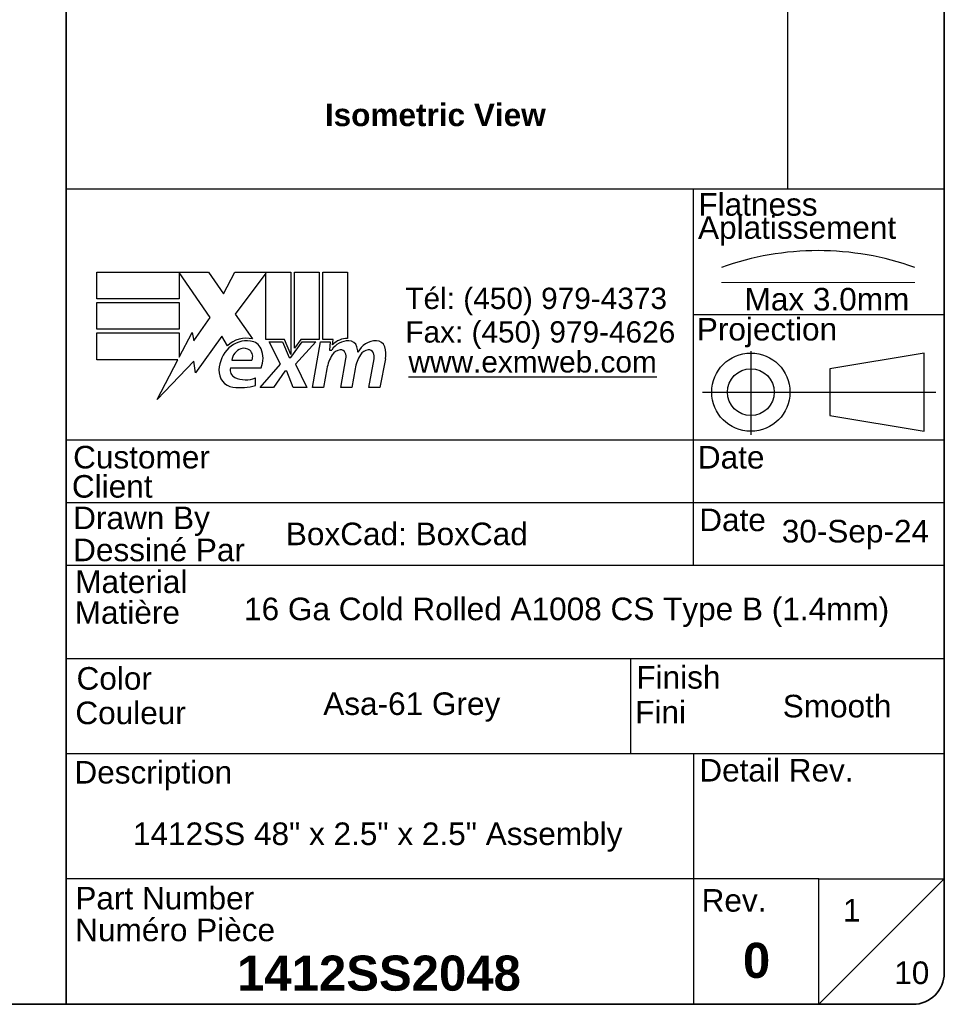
# Model space of a CAD drawing. Header units: inches. Extents: x 0 to 186, y -11 to 121.
# Tile 50 of 93: x 143 to 185, y 3 to 47. Entities that reach past the tile are written whole.
import ezdxf
from ezdxf.enums import TextEntityAlignment as Align

# ---------------------------------------------------------------- set-up
doc = ezdxf.new("R2010")
doc.units = ezdxf.units.IN
doc.header["$LTSCALE"] = 11.141211
doc.header["$MEASUREMENT"] = 0
doc.layers.get('0').update_dxf_attribs({"lineweight": 25})
for name, color, linetype, lineweight in [('Centerline(ANSI)', 7, 'Continuous', 25), ('Sketch Geometry(ANSI)', 7, 'Continuous', 25), ('Symbols(ANSI)', 7, 'Continuous', 25)]:
    doc.layers.add(name, color=color, linetype=linetype, lineweight=lineweight)
doc.styles.add('Current-ANSI', font='arial.ttf')
doc.styles.add('Dimension-ANSI', font='arialbd.ttf')
doc.styles.add('Text Style44', font='arialbd.ttf')
doc.styles.add('Text Style83', font='FRE3OF9X.TTF')

# ---------------------------------------------------------------- blocks, each defined once
blk = doc.blocks.new('Title Blocks EXM - ANSI B')
for p, q in [((13.3719, 3.063), (13.3719, 3.17)), ((13.3719, 3.17), (13.8179, 3.17)), ((13.8239, 2.989), (13.7009, 3.1679)), ((13.7009, 3.1679), (13.7009, 3.063)), ((13.8179, 3.17), (13.8766, 3.0829)), ((13.8766, 3.0829), (13.9229, 3.17)), ((13.9229, 3.17), (14.1459, 3.17)), ((14.0459, 3.1658), (13.9239, 3.0025)), ((14.0459, 2.9005), (14.0459, 3.1658)), ((14.1459, 3.17), (14.1459, 2.8416)), ((14.1599, 3.17), (14.2589, 3.17)), ((14.1599, 2.866), (14.1599, 3.17)), ((14.2589, 3.17), (14.2589, 2.9005)), ((14.2729, 3.17), (14.3719, 3.17)), ((14.2729, 2.9005), (14.2729, 3.17)), ((14.3719, 3.17), (14.3719, 2.905)), ((13.7009, 3.063), (13.3719, 3.063)), ((13.3719, 3.049), (13.7009, 3.049)), ((13.3719, 2.942), (13.3719, 3.049)), ((13.7009, 3.049), (13.7009, 2.942)), ((13.7584, 2.8954), (13.8239, 2.989)), ((13.9239, 3.0025), (13.9929, 2.903)), ((13.7009, 2.942), (13.3719, 2.942)), ((13.3719, 2.82), (13.3719, 2.927)), ((13.3719, 2.927), (13.7009, 2.927)), ((13.7009, 2.831), (13.7519, 2.929)), ((13.7009, 2.927), (13.7009, 2.831)), ((13.7519, 2.929), (13.7584, 2.8954)), ((13.8699, 2.9145), (13.7651, 2.7677)), ((13.893, 2.876), (13.8699, 2.9145)), ((14.1209, 2.9005), (14.0459, 2.9005)), ((14.0589, 2.891), (14.1129, 2.891)), ((14.1049, 2.802), (14.0589, 2.891)), ((14.1129, 2.891), (14.1389, 2.8297)), ((14.1459, 2.8416), (14.1209, 2.9005)), ((14.1459, 2.8297), (14.1904, 2.891)), ((14.1849, 2.9005), (14.1599, 2.866)), ((14.2449, 2.891), (14.1639, 2.8026)), ((14.2589, 2.9005), (14.1849, 2.9005)), ((14.1904, 2.891), (14.2449, 2.891)), ((14.2319, 2.709), (14.264, 2.891)), ((14.264, 2.891), (14.3019, 2.891)), ((14.3139, 2.9005), (14.2729, 2.9005)), ((14.3019, 2.891), (14.2991, 2.859)), ((14.3121, 2.88), (14.3139, 2.9005)), ((14.1389, 2.8297), (14.1459, 2.8297)), ((14.2991, 2.859), (14.3087, 2.859)), ((13.6951, 2.82), (13.3719, 2.82)), ((13.6123, 2.661), (13.6951, 2.82)), ((13.7585, 2.815), (13.6123, 2.661)), ((13.7651, 2.7677), (13.7585, 2.815)), ((13.9049, 2.788), (14.0269, 2.788)), ((13.9099, 2.818), (13.9899, 2.818)), ((14.0229, 2.709), (14.1049, 2.802)), ((14.1639, 2.8026), (14.2089, 2.709)), ((14.3449, 2.709), (14.3651, 2.824)), ((14.4568, 2.709), (14.4771, 2.824)), ((14.523, 2.8232), (14.5008, 2.709)), ((14.1219, 2.774), (14.0769, 2.709)), ((14.1299, 2.774), (14.1219, 2.774)), ((14.1549, 2.709), (14.1299, 2.774)), ((14.2891, 2.784), (14.2759, 2.709)), ((14.4021, 2.784), (14.3889, 2.709)), ((14.0049, 2.718), (14.0049, 2.748)), ((14.0769, 2.709), (14.0229, 2.709)), ((14.2089, 2.709), (14.1549, 2.709)), ((14.2759, 2.709), (14.2319, 2.709)), ((14.3889, 2.709), (14.3449, 2.709)), ((14.5008, 2.709), (14.4568, 2.709))]:
    blk.add_line(p, q)
for centre, radius, start, end in [((13.9683, 2.7958), 0.11, 77.079, 133.1785), ((13.9913, 2.772), 0.1327, 134.1684, 176.5646), ((13.9683, 2.7958), 0.0996, 80.4085, 134.1684), ((13.9805, 2.8435), 0.0507, 23.8445, 85.0802), ((14.3761, 2.8159), 0.08, 89.4776, 147.4114), ((14.3702, 2.825), 0.08, 88.7952, 136.5849), ((14.3766, 2.8621), 0.0338, 16.9928, 89.4776), ((14.3171, 2.8439), 0.096, 3.6169, 16.9928), ((14.4864, 2.814), 0.0819, 89.6788, 153.9508), ((14.4867, 2.8609), 0.035, 18.4748, 89.6788), ((14.4288, 2.8415), 0.096, 349, 18.4748), ((13.9654, 2.8111), 0.056, 109.3797, 172.9975), ((13.959, 2.8295), 0.0365, 51.1652, 109.3797), ((13.9619, 2.8332), 0.0318, 331.4547, 51.1652), ((13.9409, 2.826), 0.094, 336.1555, 23.8445), ((14.4417, 2.757), 0.155, 147.5992, 170), ((14.3463, 2.8176), 0.042, 96.03, 147.5992), ((14.344, 2.8395), 0.02, 23.5571, 96.03), ((14.3248, 2.8311), 0.041, 350, 23.5571), ((14.5551, 2.7593), 0.155, 148.5584, 170.8257), ((14.4583, 2.8176), 0.042, 96.1027, 147.6083), ((14.456, 2.8395), 0.02, 23.5487, 96.1027), ((14.4367, 2.8311), 0.041, 349.9922, 23.5487), ((13.9355, 2.7789), 0.032, 163.5261, 244.6784), ((13.9245, 2.776), 0.0658, 176.5646, 261.5605), ((13.9656, 2.8424), 0.1023, 244.6784, 292.5609), ((13.9446, 2.9112), 0.2024, 261.5605, 287.3343)]:
    blk.add_arc(centre, radius, start, end)
at = {"layer": 'Centerline(ANSI)', "linetype": 'Continuous', "lineweight": 18}
blk.add_line((15.8615, 3.1283), (16.6325, 3.1283), dxfattribs=at)
at = {"layer": 'Centerline(ANSI)', "linetype": 'Continuous'}
for p, q in [((15.979, 2.8548), (15.979, 2.5213)), ((15.7859, 2.691), (16.7169, 2.691))]:
    blk.add_line(p, q, dxfattribs=at)
at = {"layer": 'Sketch Geometry(ANSI)'}
for p, q in [((16.125, 10.687), (16.125, 3.5)), ((16.75, 10.562), (16.75, 0.375)), ((16.75, 3.5), (13.25, 3.5)), ((15.75, 2), (15.75, 3.5)), ((15.75, 3), (16.75, 3)), ((16.6692, 2.847), (16.2942, 2.7845)), ((16.6692, 2.535), (16.6692, 2.847)), ((16.2942, 2.7845), (16.2942, 2.5975)), ((16.2942, 2.5975), (16.6692, 2.535)), ((16.75, 2.5), (13.25, 2.5)), ((16.75, 2.25), (13.25, 2.25)), ((16.75, 2), (13.25, 2)), ((13.25, 1.6292), (16.75, 1.6292)), ((15.4988, 1.6292), (15.4988, 1.25)), ((13.25, 1.25), (16.75, 1.25)), ((15.75, 1.25), (15.75, 0.75)), ((15.75, 0.75), (13.25, 0.75)), ((16.25, 0.75), (15.75, 0.75)), ((15.75, 0.75), (15.75, 0.25)), ((16.25, 0.25), (16.25, 0.75)), ((16.25, 0.75), (16.75, 0.75)), ((16.25, 0.25), (16.75, 0.75)), ((16.625, 0.25), (13.25, 0.25))]:
    blk.add_line(p, q, dxfattribs=at)
at = {"layer": 'Sketch Geometry(ANSI)', "linetype": 'Continuous', "lineweight": 35}
for p in [(13.25, 8.625), (13.25, 0.25)]:
    blk.add_line(p, (13.25, 3.5), dxfattribs=at)
at = {"layer": 'Sketch Geometry(ANSI)'}
for radius in [0.156, 0.0935]:
    blk.add_circle((15.979, 2.691), radius, dxfattribs=at)
for centre, radius, start, end in [((16.247, 2.1118), 1.1434, 70.2973, 109.7027), ((16.625, 0.375), 0.125, 270, 0)]:
    blk.add_arc(centre, radius, start, end, dxfattribs=at)
at = {"layer": 'Symbols(ANSI)', "color": 7, "char_height": 0.09, "style": 'Current-ANSI'}
for s, insert, attachment_point in [('\\fArial|b1|i0;{\\H0.0900;Isometric View}', (14.2811, 3.8417), 1), ('Flatness', (15.7699, 3.3932), 7), ('Aplatissement', (15.7685, 3.2751), 7), ('Max 3.0mm', (15.9539, 3.0153), 7), ('Projection', (15.7637, 2.8698), 7), ('Customer', (13.2778, 2.3855), 7), ('Date', (15.7677, 2.385), 7), ('Client', (13.273, 2.269), 7), ('Drawn By', (13.2779, 2.1175), 7), ('Dessiné Par', (13.2779, 2.0156), 7), ('Material', (13.2861, 1.8886), 7), ('Matière', (13.2843, 1.7661), 7), ('Color', (13.2914, 1.5033), 7), ('Finish', (15.5226, 1.5076), 7), ('Fini', (15.5179, 1.37), 7), ('Couleur', (13.2867, 1.3658), 7), ('Detail Rev.', (15.7736, 1.137), 7), ('Description', (13.2829, 1.1031), 7), ('Part Number', (13.2867, 0.6271), 7), ('Numéro Pièce', (13.2862, 0.5004), 7)]:
    blk.add_mtext(s, dxfattribs=dict(at, insert=insert, attachment_point=attachment_point))
at = {"layer": 'Symbols(ANSI)', "color": 7, "insert": (14.6019, 3.1074), "char_height": 0.085, "attachment_point": 1, "line_spacing_factor": 0.944221, "style": 'Current-ANSI'}
blk.add_mtext('\\fArial|b0|i0;{\\H0.0850;Tél: (450) 979-4373\\PFax: (450) 979-4626}', dxfattribs=at)
at = {"layer": 'Symbols(ANSI)', "color": 5, "true_color": 0x0000ff, "insert": (14.6145, 2.8542), "char_height": 0.085, "attachment_point": 1, "style": 'Dimension-ANSI'}
blk.add_mtext('\\fArial|b0|i0;{\\H0.0850;\\Lwww.exmweb.com}', dxfattribs=at)
at = {"layer": 'Symbols(ANSI)', "color": 7, "char_height": 0.09, "style": 'Current-ANSI'}
for s, insert, width, attachment_point in [('Date', (15.7734, 2.1356), 0.265541, 7), ('BoxCad: BoxCad', (14.1257, 2.1251), 1.623619, 4), ('Rev.', (15.7827, 0.6181), 0.258544, 7)]:
    blk.add_mtext(s, dxfattribs=dict(at, insert=insert, width=width, attachment_point=attachment_point))
at = {"layer": 'Symbols(ANSI)', "color": 7, "style": 'Current-ANSI'}
for tag, p in [('REV1', (13.3753, 10.3127)), ('REV1DATE', (15.7496, 10.31)), ('REV1BY', (16.4371, 10.3133)), ('REV2', (13.3734, 9.9377)), ('REV2DATE', (15.7475, 9.9406)), ('REV2BY', (16.4372, 9.9385)), ('REV3', (13.3741, 9.563)), ('REV3DATE', (15.7516, 9.563)), ('REV3BY', (16.4372, 9.5635)), ('REV4', (13.3766, 9.1879)), ('REV4DATE', (15.7516, 9.1879)), ('REV4BY', (16.4411, 9.1885)), ('REV5', (13.3734, 8.8129)), ('REV5DATE', (15.7516, 8.8129)), ('REV5BY', (16.4379, 8.8113)), ('MFG_APPROVED_DATE', (16.3934, 2.3745)), ('DETAIL_REV', (16.2494, 0.9257))]:
    blk.add_attdef(tag, text='', height=0.09, dxfattribs=at).set_placement(p, align=Align.MIDDLE_CENTER)
for tag, p in [('REV1DESC', (13.5255, 10.3098)), ('REV2DESC', (13.5253, 9.9374)), ('REV3DESC', (13.528, 9.5635)), ('REV4DESC', (13.533, 9.1903)), ('REV5DESC', (13.5322, 8.8113)), ('COMPANY', (14.1202, 2.375))]:
    blk.add_attdef(tag, text='', height=0.09, dxfattribs=at).set_placement(p, align=Align.MIDDLE_LEFT)
at = {"layer": 'Symbols(ANSI)', "color": 7, "style": 'Text Style83'}
blk.add_attdef('BARCODE_001', (16.6422, 4.2438), '', height=0.4, rotation=90, dxfattribs=at)
at = {"layer": 'Symbols(ANSI)', "color": 7}
for tag, p, height, style in [('IDW_DATE_001', (16.1021, 2.0916), 0.09, 'Current-ANSI'), ('MATERIEL_001', (13.9591, 1.7815), 0.09, 'Current-ANSI'), ('COLOR_001', (14.2747, 1.4037), 0.09, 'Current-ANSI'), ('FINISH_001', (16.106, 1.3941), 0.09, 'Current-ANSI'), ('IDW_DESC_001', (13.5163, 0.8851), 0.09, 'Current-ANSI'), ('Sheet_Number_001', (16.3461, 0.5799), 0.09, 'Current-ANSI'), ('IDW_REV_001', (15.9474, 0.3552), 0.14, 'Text Style44'), ('IDW_NAME_001', (13.9313, 0.3043), 0.14, 'Text Style44'), ('Number_of_sheets_001', (16.5505, 0.3309), 0.09, 'Current-ANSI')]:
    blk.add_attdef(tag, p, '', height=height, dxfattribs=dict(at, style=style))
blk = doc.blocks.new('Borders 1_EXM - B (Inch)')
at = {"layer": 'Sketch Geometry(ANSI)', "linetype": 'Continuous', "lineweight": 35}
for p, q in [((16.5625, 0.3795), (16.5625, 10.5665)), ((0.5625, 0.2545), (16.4375, 0.2545))]:
    blk.add_line(p, q, dxfattribs=at)
blk.add_arc((16.4375, 0.3795), 0.125, 270, 0, dxfattribs=at)
at = {"layer": 'Symbols(ANSI)', "color": 7, "style": 'Current-ANSI'}
blk.add_attdef('FILENAME_AND_PATH_001', (6.2084, 10.718), '', height=0.09, dxfattribs=at)

msp = doc.modelspace()

# ---------------------------------------------------------------- block references
at = {"xscale": 11.14121115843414, "yscale": 11.14121115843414, "zscale": 11.14121115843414}
msp.add_blockref('Borders 1_EXM - B (Inch)', (0, 0), dxfattribs=at)
ref = msp.add_blockref('Title Blocks EXM - ANSI B', (-2.089, 0.0506), dxfattribs=dict(xscale=11.14121115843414, yscale=11.14121115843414, zscale=11.14121115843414))
ref.add_attrib('COLOR_001', 'Asa-61 Grey', (156.9487, 15.6896), dxfattribs={"layer": 'Symbols(ANSI)', "color": 7, "height": 1.002709, "style": 'Current-ANSI'})
ref.add_attrib('IDW_DATE_001', '30-Sep-24', (177.308, 23.3541), dxfattribs={"layer": 'Symbols(ANSI)', "color": 7, "height": 1.00271, "style": 'Current-ANSI'})
ref.add_attrib('IDW_REV_001', '0', (175.584, 4.0084), dxfattribs={"layer": 'Symbols(ANSI)', "color": 7, "height": 1.5598, "style": 'Text Style44'})
ref.add_attrib('Sheet_Number_001', '1', (180.026, 6.512), dxfattribs={"layer": 'Symbols(ANSI)', "color": 7, "height": 1.0027, "style": 'Current-ANSI'})
ref.add_attrib('Number_of_sheets_001', '10', (182.3041, 3.7369), dxfattribs={"layer": 'Symbols(ANSI)', "color": 7, "height": 1.00271, "style": 'Current-ANSI'})
ref.add_attrib('IDW_DESC_001', '1412SS 48" x 2.5" x 2.5" Assembly', (148.499, 9.9115), dxfattribs={"layer": 'Symbols(ANSI)', "color": 7, "height": 1.002709, "style": 'Current-ANSI'})
ref.add_attrib('IDW_NAME_001', '1412SS2048', (153.123, 3.4414), dxfattribs={"layer": 'Symbols(ANSI)', "color": 7, "height": 1.55977, "style": 'Text Style44'})
ref.add_attrib('FINISH_001', 'Smooth', (177.3513, 15.5824), dxfattribs={"layer": 'Symbols(ANSI)', "color": 7, "height": 1.00271, "style": 'Current-ANSI'})
ref.add_attrib('MATERIEL_001', '16 Ga Cold Rolled A1008 CS Type B (1.4mm)', (153.4318, 19.8991), dxfattribs={"layer": 'Symbols(ANSI)', "color": 7, "height": 1.002709, "style": 'Current-ANSI'})

doc.saveas('drawing.dxf')
